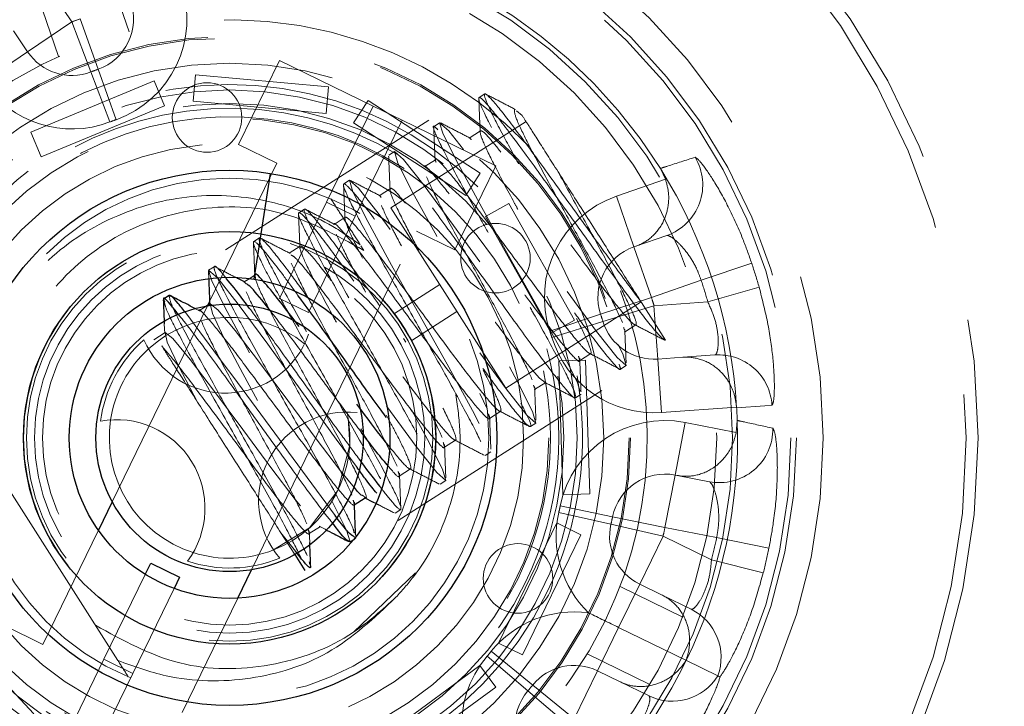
# Model space of a CAD drawing. Header units: millimetres. Extents: x 621 to 813, y 304 to 665.
# Tile 26 of 32: x 635.33 to 639.01, y 648.81 to 651.38. Entities that reach past the tile are written whole.
import ezdxf

# ---------------------------------------------------------------- set-up
doc = ezdxf.new("R2010")
doc.units = ezdxf.units.MM
doc.linetypes.add('HIDDEN', pattern=[1.905, 1.27, -0.635])
doc.styles.add('SLDTEXTSTYLE0', font='TXT', dxfattribs={"width": 0.75})
doc.dimstyles.new('SLDDIMSTYLE0', dxfattribs={"dimtxt": 3.5, "dimasz": 3.556, "dimexe": 0, "dimexo": 0.0625, "dimgap": 0.875, "dimtad": 1, "dimdec": 0, "dimlfac": 5, "dimrnd": 1e-09, "dimzin": 12, "dimdsep": 46, "dimtxsty": 'SLDTEXTSTYLE0', "dimblk1": 'CLOSED', "dimblk2": 'CLOSED', "dimsah": 1, "dimcen": 0.09, "dimadec": 0, "dimazin": 3, "dimtfac": 1, "dimtdec": 0, "dimtofl": 0, "dimtmove": 0, "dimatfit": 3, "dimldrblk": 'CLOSED', "dimfxl": 0, "dimfrac": 2, "dimtolj": 1, "dimtzin": 12, "dimarcsym": 0})

# ---------------------------------------------------------------- blocks, each defined once
blk = doc.blocks.new('_Closed')
at = {"color": 0, "linetype": 'ByBlock', "lineweight": -2}
for p, q in [((-1, 0.166667), (0, 0)), ((-1, 0.166667), (-1, -0.166667)), ((0, 0), (-1, -0.166667)), ((0, 0), (-1, 0))]:
    blk.add_line(p, q, dxfattribs=at)
blk = doc.blocks.new('_D_1')
at = {"color": 7, "linetype": 'Continuous', "lineweight": 0}
for p, q in [((637.117, 664.8182), (669.1588, 664.8182)), ((668.1588, 664.8182), (668.1588, 634.8182)), ((637.117, 634.8182), (669.1588, 634.8182))]:
    blk.add_line(p, q, dxfattribs=at)
at = {"color": 7, "linetype": 'Continuous', "lineweight": 18, "xscale": 3.556, "yscale": 3.556}
for p, rotation in [((668.1588, 664.8182, -92.3711), 90.0000000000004), ((668.1588, 634.8182, -92.3711), 270.0000000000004)]:
    blk.add_blockref('_Closed', p, dxfattribs=dict(at, rotation=rotation))
at = {"color": 7, "linetype": 'Continuous', "lineweight": 18, "char_height": 3.5, "attachment_point": 1, "rotation": 90, "style": 'SLDTEXTSTYLE0'}
for s, insert in [('150', (663.5936, 646.5356)), ('%%c', (663.6471, 641.2571))]:
    blk.add_mtext(s, dxfattribs=dict(at, insert=insert))

msp = doc.modelspace()

# ---------------------------------------------------------------- linework, layer by layer
at = {"color": 7, "linetype": 'HIDDEN', "lineweight": 18}
for p, q in [((635.6568, 651.5817), (635.7419, 651.3351)), ((635.4144, 651.5399), (635.5272, 651.3726)), ((635.3922, 651.4904), (635.4772, 651.2438)), ((635.5272, 651.3726), (635.3613, 651.2608)), ((635.5981, 651.1857), (635.5272, 651.3726)), ((635.6249, 651.1955), (635.5576, 651.3838)), ((635.3087, 651.3389), (635.3613, 651.2608)), ((635.1955, 651.149), (635.3613, 651.2608)), ((636.3036, 651.229), (636.1504, 650.9143)), ((636.6542, 651.0582), (636.3036, 651.229)), ((635.6691, 650.9987), (635.5981, 651.1857)), ((635.6922, 651.0072), (635.6249, 651.1955)), ((635.9895, 651.1754), (635.9804, 651.0758)), ((635.9895, 651.1754), (636.4875, 651.13)), ((635.3734, 650.9607), (635.8354, 651.1519)), ((635.8354, 651.1519), (635.8736, 651.0595)), ((636.4875, 651.13), (636.4784, 651.0304)), ((637.0712, 651.1034), (637.0502, 651.0899)), ((635.9804, 651.0758), (636.4784, 651.0304)), ((636.6348, 651.0792), (636.5805, 650.9952)), ((636.6348, 651.0792), (637.0547, 650.8076)), ((635.4117, 650.8683), (635.8736, 651.0595)), ((636.4791, 650.6986), (636.6542, 651.0582)), ((636.6542, 651.0582), (636.7621, 651.0056)), ((637.2116, 651.0228), (637.1898, 651.0398)), ((636.8628, 651.006), (636.1019, 650.5204)), ((636.5805, 650.9952), (637.0003, 650.7237)), ((636.7621, 651.0056), (636.587, 650.646)), ((636.7201, 650.6776), (637.2259, 651.0004)), ((637.1127, 650.8348), (636.7621, 651.0056)), ((636.9026, 650.9958), (636.8816, 650.9823)), ((635.3734, 650.9607), (635.4117, 650.8683)), ((637.0557, 650.965), (637.0135, 650.9381)), ((636.1504, 650.9143), (636.2942, 650.8442)), ((636.7341, 650.8882), (636.713, 650.8747)), ((636.2942, 650.8442), (636.0423, 650.3271)), ((636.8871, 650.8574), (636.845, 650.8305)), ((636.2349, 650.5802), (636.2699, 650.8065)), ((636.9595, 650.5202), (637.1127, 650.8348)), ((637.0547, 650.8076), (637.0003, 650.7237)), ((637.7477, 650.7845), (637.7283, 650.825)), ((636.5655, 650.7806), (636.5444, 650.7671)), ((637.5638, 650.7209), (637.7477, 650.7845)), ((636.7185, 650.7498), (636.6764, 650.7229)), ((636.3039, 650.339), (636.4791, 650.6986)), ((636.587, 650.646), (636.4791, 650.6986)), ((637.5638, 650.7209), (637.6292, 650.5319)), ((636.3969, 650.673), (636.3758, 650.6595)), ((636.7201, 650.6776), (637.1505, 650.0033)), ((637.1615, 650.6941), (637.0744, 650.645)), ((637.1615, 650.6941), (637.4071, 650.2585)), ((636.587, 650.646), (636.4118, 650.2864)), ((636.5499, 650.6423), (636.5078, 650.6154)), ((637.0744, 650.645), (637.3199, 650.2094)), ((636.1994, 649.325), (636.8156, 650.5902)), ((636.8156, 650.5902), (636.9595, 650.5202)), ((636.2283, 650.5654), (636.2072, 650.552)), ((636.2349, 650.5802), (636.2087, 650.4112)), ((636.2349, 650.5802), (636.2332, 650.5693)), ((637.7527, 650.5746), (637.6365, 650.5345)), ((636.3813, 650.5347), (636.3392, 650.5078)), ((636.6081, 650.5358), (636.6191, 650.5186)), ((637.6365, 650.5345), (637.6292, 650.5319)), ((637.6946, 650.3429), (637.6292, 650.5319)), ((636.0375, 650.441), (636.0388, 650.4117)), ((636.0597, 650.4578), (636.0386, 650.4444)), ((637.8808, 650.4073), (638.0701, 650.4706)), ((636.1721, 650.4011), (636.1706, 650.4002)), ((636.2127, 650.4271), (636.1884, 650.4115)), ((637.8808, 650.4073), (637.6946, 650.3429)), ((636.903, 650.391), (636.7344, 650.2834)), ((637.9058, 650.3264), (638.0978, 650.3809)), ((636.4118, 650.2864), (636.3039, 650.339)), ((637.5048, 650.2798), (637.6946, 650.3429)), ((636.0361, 650.3143), (635.6779, 649.579)), ((636.0063, 650.2921), (635.9896, 650.3007)), ((636.0216, 650.3051), (636.002, 650.2926)), ((636.0427, 650.3185), (636.0428, 650.3156)), ((637.1505, 650.0033), (637.6563, 650.326)), ((637.5136, 650.2527), (637.7045, 650.3121)), ((637.6579, 650.3235), (637.7477, 650.1827)), ((637.7045, 650.3121), (637.9058, 650.3264)), ((637.7187, 650.1126), (637.7045, 650.3121)), ((636.7344, 650.2834), (636.799, 650.1823)), ((636.799, 650.1823), (636.9676, 650.2899)), ((637.3151, 650.2167), (637.5048, 650.2798)), ((637.4071, 650.2585), (637.3199, 650.2094)), ((635.8727, 650.2436), (635.8742, 650.208)), ((637.3226, 650.1932), (637.5136, 650.2527)), ((637.5946, 650.2135), (637.6368, 650.2403)), ((635.8755, 650.2119), (635.8334, 650.185)), ((637.4489, 650.1084), (637.3489, 650.1054)), ((637.4261, 650.1059), (637.4682, 650.1328)), ((637.4489, 650.1084), (637.4639, 649.6086)), ((637.7187, 650.1126), (637.8127, 650.1192)), ((637.7329, 649.9131), (637.7187, 650.1126)), ((637.8127, 650.1192), (637.9324, 650.1278)), ((637.3489, 650.1054), (637.364, 649.6056)), ((637.5791, 650.0751), (637.6002, 650.0886)), ((637.2575, 649.9983), (637.2996, 650.0252)), ((636.748, 649.5092), (637.509, 649.9948)), ((637.0533, 649.9843), (637.0805, 649.927)), ((637.4106, 649.9675), (637.4316, 649.981)), ((638.0135, 649.933), (637.7329, 649.9131)), ((638.0137, 649.9307), (638.0135, 649.933)), ((637.0889, 649.8907), (637.131, 649.9176)), ((635.1475, 649.8503), (635.6993, 648.9856)), ((637.242, 649.86), (637.263, 649.8734)), ((637.7834, 649.6791), (637.8214, 649.8755)), ((637.8214, 649.8755), (638.0124, 649.8385)), ((638.0124, 649.8385), (638.0159, 649.8832)), ((636.9203, 649.7831), (636.9624, 649.81)), ((637.0734, 649.7524), (637.0944, 649.7658)), ((636.7517, 649.6755), (636.7938, 649.7024)), ((637.7834, 649.6791), (637.7454, 649.4828)), ((637.791, 649.6776), (637.7834, 649.6791)), ((637.9116, 649.6543), (637.791, 649.6776)), ((636.9048, 649.6448), (636.9258, 649.6582)), ((636.6238, 649.5939), (636.6252, 649.5948)), ((637.4639, 649.6086), (637.364, 649.6056)), ((636.584, 649.5685), (636.5837, 649.578)), ((637.5495, 649.5231), (637.3536, 649.5635)), ((636.7362, 649.5372), (636.7573, 649.5506)), ((637.5435, 649.4952), (637.3484, 649.5394)), ((637.7454, 649.4828), (637.5495, 649.5231)), ((636.4145, 649.4603), (636.4566, 649.4872)), ((636.4518, 649.488), (636.4741, 649.4765)), ((637.3413, 649.5), (637.1223, 649.0505)), ((637.4312, 649.4562), (637.3413, 649.5)), ((637.7385, 649.4511), (637.5435, 649.4952)), ((637.9388, 649.4453), (637.7454, 649.4828)), ((635.6263, 649.473), (635.4184, 649.0462)), ((636.3631, 649.3945), (636.3092, 649.4627)), ((636.3092, 649.4627), (636.3609, 649.3817)), ((636.4168, 649.4264), (636.4151, 649.4704)), ((636.5887, 649.443), (636.5806, 649.4501)), ((636.5816, 649.4385), (636.5887, 649.443)), ((637.4312, 649.4562), (637.2122, 649.0067)), ((637.7385, 649.4511), (637.651, 649.2713)), ((637.7385, 649.4511), (637.9199, 649.3627)), ((638.1343, 649.4053), (637.9388, 649.4453)), ((638.1134, 649.3138), (637.9199, 649.3627)), ((635.6471, 648.9904), (635.8016, 649.3078)), ((636.5806, 649.0918), (636.8125, 649.3141)), ((637.651, 649.2713), (637.5721, 649.1094)), ((637.812, 649.1483), (637.5775, 649.2626)), ((637.651, 649.2713), (637.7357, 649.23)), ((635.9095, 649.2552), (635.7549, 648.9379)), ((637.7357, 649.23), (637.8435, 649.1775)), ((635.9398, 648.7922), (636.1477, 649.219)), ((635.3853, 648.7864), (635.0427, 649.1505)), ((635.4184, 649.0462), (635.2745, 649.1163)), ((637.5721, 649.1094), (637.4933, 648.9476)), ((637.5721, 649.1094), (637.8242, 648.9867)), ((637.2122, 649.0067), (637.1223, 649.0505)), ((637.0799, 649.0016), (637.2325, 648.8722)), ((637.0957, 649.0205), (637.2507, 648.8942)), ((637.6894, 648.8966), (637.4548, 649.0109)), ((635.4719, 648.6308), (635.6471, 648.9904)), ((635.6471, 648.9904), (635.7549, 648.9379)), ((637.0531, 648.9675), (636.6504, 648.6712)), ((637.1124, 648.8869), (637.0531, 648.9675)), ((637.8242, 648.9867), (637.9432, 648.9287)), ((635.7549, 648.9379), (635.5798, 648.5783)), ((637.4933, 648.9476), (637.4057, 648.7678)), ((637.578, 648.9064), (637.4933, 648.9476)), ((637.2507, 648.8942), (637.4057, 648.7678)), ((637.6859, 648.8538), (637.578, 648.9064)), ((637.1124, 648.8869), (636.7096, 648.5907)), ((637.2325, 648.8722), (637.385, 648.7429))]:
    msp.add_line(p, q, dxfattribs=at)
at = {"color": 7, "linetype": 'Continuous', "lineweight": 25}
for p, q in [((636.2349, 650.5802), (636.2699, 650.8065)), ((636.1749, 650.3997), (636.1507, 650.4121)), ((636.1884, 650.4115), (636.1721, 650.4011)), ((635.8911, 650.3502), (635.87, 650.3368)), ((636.0423, 650.3271), (636.0361, 650.3143)), ((636.0441, 650.3195), (636.0216, 650.3051)), ((636.5831, 649.5679), (636.6238, 649.5939)), ((636.6204, 649.5956), (636.6542, 649.5782)), ((635.6779, 649.579), (635.6263, 649.473)), ((636.5676, 649.4296), (636.5816, 649.4385)), ((636.3609, 649.3817), (636.399, 649.322)), ((635.8016, 649.3078), (635.8222, 649.35)), ((635.8222, 649.35), (635.9301, 649.2975)), ((635.9301, 649.2975), (635.9095, 649.2552)), ((636.1477, 649.219), (636.1994, 649.325))]:
    msp.add_line(p, q, dxfattribs=at)
at = {"color": 8, "linetype": 'Continuous', "lineweight": 25}
msp.add_line((636.2087, 650.4112), (636.2349, 650.5802), dxfattribs=at)
at = {"color": 7, "linetype": 'HIDDEN', "lineweight": 18, "flags": 128}
for points in [[(636.9918, 650.896), (636.9365, 650.9659), (636.9026, 650.9958), (636.9154, 650.9525), (636.9714, 650.8416), (637.0603, 650.679), (637.1671, 650.4884), (637.2739, 650.2978), (637.3629, 650.1352), (637.4188, 650.0243), (637.4316, 649.981), (637.3977, 650.0108), (637.3207, 650.1083), (637.3207, 650.1083), (637.2107, 650.2574), (637.0828, 650.4346), (636.955, 650.6117), (636.8449, 650.7609), (636.7679, 650.8583), (636.7341, 650.8882), (636.7469, 650.8449), (636.8028, 650.734), (636.8917, 650.5714), (636.8925, 650.57)], [(636.7176, 650.5974), (636.6763, 650.6533), (636.5993, 650.7507), (636.5655, 650.7806), (636.5783, 650.7373), (636.6342, 650.6264), (636.7231, 650.4638), (636.8299, 650.2732), (636.9368, 650.0826), (637.0257, 649.92), (637.0816, 649.8091), (637.0944, 649.7658), (637.0606, 649.7957), (636.9836, 649.8931), (636.9836, 649.8931), (636.8735, 650.0423), (636.7673, 650.1894)], [(636.6191, 650.5186), (636.6191, 650.5186)], [(636.6191, 650.5186), (636.6191, 650.5186)], [(636.6191, 650.5186), (636.6191, 650.5186)], [(636.6191, 650.5186), (636.6191, 650.5186)], [(636.6191, 650.5186), (636.6191, 650.5186)], [(636.6191, 650.5186), (636.6191, 650.5186)], [(636.6191, 650.5186), (636.6191, 650.5186)], [(636.6191, 650.5186), (636.6191, 650.5186)], [(636.6191, 650.5186), (636.6191, 650.5186)], [(636.5941, 649.7067), (636.5153, 649.8136), (636.3874, 649.9908), (636.2595, 650.1679), (636.1495, 650.3171), (636.0725, 650.4145), (636.0386, 650.4444), (636.0514, 650.4011), (636.1073, 650.2902), (636.1963, 650.1276), (636.3031, 649.937), (636.4099, 649.7464), (636.4988, 649.5838), (636.5548, 649.4729), (636.5676, 649.4296), (636.5676, 649.4296)], [(637.5688, 650.1687), (637.5874, 650.1319), (637.6002, 650.0886), (637.5663, 650.1184), (637.4893, 650.2159), (637.4893, 650.2159), (637.3793, 650.365)], [(636.5781, 649.639), (636.5314, 649.6954), (636.4403, 649.8149), (636.3347, 649.9571), (636.2291, 650.0994), (636.138, 650.2189), (636.0736, 650.2966), (636.0442, 650.3195), (636.0525, 650.2831), (636.0958, 650.192), (636.1659, 650.059), (636.2504, 649.9033), (636.3349, 649.7477), (636.405, 649.6147), (636.4483, 649.5236), (636.4567, 649.4872), (636.4272, 649.5101), (636.3628, 649.5878), (636.2717, 649.7073), (636.1661, 649.8496), (636.0605, 649.9918), (635.9694, 650.1113), (635.905, 650.189), (635.8756, 650.2119), (635.8839, 650.1755), (635.9272, 650.0844), (635.9973, 649.9514), (635.9973, 649.9514)], [(637.1639, 650.0832), (637.1943, 650.0276), (637.2502, 649.9167), (637.263, 649.8734), (637.2292, 649.9033), (637.1521, 650.0007), (637.1521, 650.0007), (637.0525, 650.1357)], [(636.9637, 649.9786), (636.9637, 649.9786)], [(636.9637, 649.9786), (636.9637, 649.9786)], [(636.9637, 649.9786), (636.9637, 649.9786)], [(636.9637, 649.9786), (636.9637, 649.9786)], [(636.9637, 649.9786), (636.9637, 649.9786)], [(636.9637, 649.9786), (636.9637, 649.9786)], [(636.9637, 649.9786), (636.9637, 649.9786)], [(636.9637, 649.9786), (636.9637, 649.9786)], [(636.9637, 649.9786), (636.9637, 649.9786)], [(636.797, 649.9224), (636.8571, 649.8124), (636.913, 649.7015), (636.9258, 649.6582), (636.892, 649.6881), (636.815, 649.7855), (636.815, 649.7855), (636.7049, 649.9347), (636.7033, 649.9369)], [(638.1458, 649.9402), (638.1193, 649.9383), (638.0137, 649.9307)], [(636.5607, 649.8933), (636.5662, 649.791), (636.5216, 649.6212)], [(636.5216, 649.6212), (636.4154, 649.4813), (636.2813, 649.3993)], [(635.615, 649.1178), (635.615, 649.1178)], [(635.615, 649.1178), (635.615, 649.1178)], [(635.615, 649.1178), (635.615, 649.1178)], [(635.615, 649.1178), (635.615, 649.1178)], [(635.615, 649.1178), (635.615, 649.1178)], [(635.615, 649.1178), (635.615, 649.1178)], [(635.615, 649.1178), (635.615, 649.1178)], [(635.615, 649.1178), (635.615, 649.1178)], [(635.615, 649.1178), (635.615, 649.1178)], [(635.615, 649.1178), (635.615, 649.1178)]]:
    msp.add_lwpolyline(points, dxfattribs=at)
at = {"color": 7, "linetype": 'Continuous', "lineweight": 25}
for radius in [15, 5.5, 5.2, 1, 0.771, 0.6, 0.5]:
    msp.add_circle((636.117, 649.8182), radius, dxfattribs=at)
at = {"color": 7, "linetype": 'HIDDEN', "lineweight": 18}
for centre, radius in [((636.117, 649.8182), 14.6), ((636.117, 649.8182), 6.5), ((636.117, 649.8182), 5.5145), ((636.117, 649.8182), 2.8), ((636.117, 649.8182), 2.7552), ((636.117, 649.8182), 2.22), ((636.117, 649.8182), 2.12), ((636.117, 649.8182), 2.1), ((636.117, 649.8182), 1.8817), ((636.117, 649.8182), 1.8226), ((636.117, 649.8182), 1.5), ((636.117, 649.8182), 1.4946), ((636.117, 649.8182), 1.4), ((636.0327, 651.0153), 0.13), ((636.117, 649.8182), 1.3), ((636.117, 649.8182), 1.25), ((636.117, 649.8182), 1.1946), ((636.117, 649.8182), 1.1), ((636.117, 649.8182), 0.97), ((636.117, 649.8182), 0.771), ((636.117, 649.8182), 0.771), ((636.117, 649.8182), 0.771), ((637.1115, 650.4898), 0.13), ((636.117, 649.8182), 0.76), ((636.117, 649.8182), 0.73), ((636.117, 649.8182), 0.7), ((637.1958, 649.2927), 0.13)]:
    msp.add_circle(centre, radius, dxfattribs=at)
for centre, radius, start, end in [((636.117, 649.8182), 1.9, 31.9989, 96.0606), ((635.5576, 651.3838), 0.4, 289.6628, 18.9736), ((635.5576, 651.3838), 0.2, 289.6628, 18.9736), ((636.117, 649.8182), 1.5626, 44.1517, 334.0298), ((636.117, 649.8182), 1.6626, 109.6628, 110.7799), ((635.5272, 651.3726), 0.2, 213.9923, 290.7799), ((636.117, 649.8182), 1.4626, 109.6628, 110.7799), ((636.117, 649.8182), 1.3202, 45.2807, 334.0298), ((635.5272, 651.3726), 0.4, 213.9923, 290.7799), ((636.117, 649.8182), 1.2317, 58.8774, 334.0298), ((636.117, 649.8182), 1.2, 57.0451, 334.0298), ((636.117, 649.8182), 1.2626, 109.6628, 110.7799), ((637.687, 650.7634), 0.1999, 289.1708, 31.0694), ((636.117, 649.8182), 1.9, 3.3933, 31.9989), ((637.6946, 650.3429), 0.4, 109.0859, 198.3967), ((637.6946, 650.3429), 0.2, 109.0859, 198.3967), ((636.117, 649.8182), 1.5626, 334.0298, 27.5358), ((636.117, 649.8182), 2.0591, 15.8586, 18.4697), ((636.117, 649.8182), 1.8596, 15.8586, 18.4697), ((636.117, 649.8182), 1.6626, 17.2796, 18.3967), ((636.117, 649.8182), 0.45, 51.4192, 132.3458), ((563.4817, 596.2503), 90.3982, 36.11176, 36.708091), ((636.117, 649.8182), 1.4626, 17.2796, 18.3967), ((636.117, 649.8182), 1.2626, 17.2796, 18.3967), ((637.7045, 650.3121), 0.2, 197.2796, 274.0672), ((636.117, 649.8182), 0.4868, 131.134, 172.631), ((636.1006, 650.3162), 0.3311, 203.3796, 340.3854), ((637.7045, 650.3121), 0.4, 197.2796, 274.0672), ((636.117, 649.8182), 0.45, 132.3458, 171.4192), ((636.117, 649.8182), 1.2317, 334.0298, 15.6484), ((637.9464, 649.9285), 0.1998, 3.3808, 94.0027), ((636.117, 649.8182), 1.2, 334.0298, 12.0223), ((636.117, 649.8182), 1.3202, 334.0298, 10.0923), ((636.117, 649.8182), 1.9, 1.9615, 3.3933), ((635.6939, 649.555), 0.3311, 323.3796, 100.3854), ((636.117, 649.8182), 0.45, 171.4192, 252.3458), ((636.5565, 649.5834), 0.3311, 83.3796, 220.3854), ((636.117, 649.8182), 0.45, 291.4192, 12.3458), ((637.7454, 649.4828), 0.4, 79.0485, 168.3592), ((636.117, 649.8182), 1.9, 334.0298, 1.9615), ((637.9493, 649.8506), 0.1999, 259.1334, 1.032), ((637.7454, 649.4828), 0.2, 79.0485, 168.3592), ((636.117, 649.8182), 1.2626, 347.2421, 348.3592), ((637.7385, 649.4511), 0.4, 167.2421, 225.8349), ((636.117, 649.8182), 1.4626, 347.2421, 348.3592), ((637.7385, 649.4511), 0.2, 167.2421, 244.0298), ((636.117, 649.8182), 1.6626, 347.2421, 348.3592), ((636.117, 649.8182), 1.8596, 345.8212, 348.4322), ((636.117, 649.8182), 0.45, 252.3458, 291.4192), ((636.117, 649.8182), 2.0591, 345.8212, 348.4322), ((636.117, 649.8182), 0.4868, 251.134, 292.631), ((637.4057, 648.7678), 0.4, 82.2246, 140.8174), ((637.7559, 648.998), 0.1997, 339.6976, 63.9746), ((637.385, 648.7429), 0.4, 139.7003, 229.011), ((636.117, 649.8182), 1.2626, 319.7003, 320.8174), ((636.117, 649.8182), 1.9, 306.098, 334.0298), ((637.4057, 648.7678), 0.2, 64.0298, 140.8174), ((637.7732, 649.0335), 0.1997, 244.0849, 328.3619), ((636.117, 649.8182), 1.4626, 319.7003, 320.8174), ((637.385, 648.7429), 0.2, 139.7003, 229.011)]:
    msp.add_arc(centre, radius, start, end, dxfattribs=at)
at = {"color": 7, "linetype": 'Continuous', "lineweight": 25}
msp.add_arc((638.154, 650.8367), 1.9016, 215.2778, 219.097, dxfattribs=at)
at = {"color": 7, "linetype": 'HIDDEN', "lineweight": 18}
for points, knots in [([(637.6579, 650.3235), (637.6228, 650.3708), (637.5525, 650.4655), (637.4196, 650.6504), (637.2892, 650.8315), (637.1764, 650.985), (637.0978, 651.085), (637.0631, 651.1161), (637.0771, 651.0709), (637.1289, 650.9681), (637.1856, 650.8653), (637.2108, 650.8198)], [0, 0, 0, 0, 0.11369, 0.22738, 0.34107, 0.45476, 0.56845, 0.68214, 0.79583, 0.909521, 1, 1, 1, 1]), ([(637.1864, 651.0452), (637.1678, 651.0549), (637.1305, 651.0741), (637.0932, 651.0934), (637.0746, 651.103)], [0, 0, 0, 0, 0.4997758, 1, 1, 1, 1]), ([(637.7477, 650.1827), (637.7396, 650.1877), (637.7234, 650.1977), (637.6419, 650.3021), (637.53, 650.4541), (637.3989, 650.6364), (637.268, 650.8182), (637.1554, 650.9715), (637.0767, 651.0715), (637.042, 651.1028), (637.0564, 651.0569), (637.1016, 650.9665), (637.149, 650.8804), (637.1653, 650.8509)], [0, 0, 0, 0, 0.095043, 0.190086, 0.285128, 0.380171, 0.475214, 0.570257, 0.665299, 0.760342, 0.855385, 0.950428, 1, 1, 1, 1]), ([(637.0491, 651.0865), (637.05, 651.0656), (637.0517, 651.0238), (637.0535, 650.9821), (637.0544, 650.9612)], [0, 0, 0, 0, 0.5001013, 1, 1, 1, 1]), ([(637.0178, 650.9377), (636.9992, 650.9473), (636.9619, 650.9665), (636.9246, 650.9858), (636.906, 650.9954)], [0, 0, 0, 0, 0.4997758, 1, 1, 1, 1]), ([(637.6579, 650.3235), (637.6304, 650.3666), (637.5754, 650.4527), (637.4755, 650.6093), (637.3777, 650.7625), (637.2943, 650.8933), (637.237, 650.9831), (637.2191, 651.0111), (637.2116, 651.0228)], [0, 0, 0, 0, 0.180993, 0.361929, 0.542771, 0.71431, 0.880636, 1, 1, 1, 1]), ([(636.8964, 650.9693), (636.8905, 650.9751), (636.8713, 650.994), (636.8886, 650.9481), (636.9446, 650.8371), (637.0175, 650.7041), (637.0689, 650.6125), (637.0842, 650.5854)], [0, 0, 0, 0, 0.113259, 0.372503, 0.631748, 0.890992, 1, 1, 1, 1]), ([(636.8805, 650.9789), (636.8814, 650.958), (636.8831, 650.9162), (636.8849, 650.8745), (636.8858, 650.8536)], [0, 0, 0, 0, 0.500101, 1, 1, 1, 1]), ([(637.1319, 650.8857), (637.1149, 650.9069), (637.0743, 650.9571), (637.0499, 650.9741), (637.0578, 650.9385), (637.1034, 650.8439), (637.1549, 650.7461), (637.1894, 650.6825), (637.1955, 650.6713)], [0, 0, 0, 0, 0.147076, 0.349484, 0.551893, 0.754302, 0.956711, 1, 1, 1, 1]), ([(637.0212, 650.9322), (637.017, 650.9367), (637.0128, 650.9413), (637.0136, 650.9381), (637.0136, 650.9381)], [0, 0, 0, 0, 0.996005, 1, 1, 1, 1]), ([(637.2413, 650.3051), (637.2452, 650.2981), (637.2849, 650.2273), (637.3467, 650.1141), (637.4053, 649.999), (637.4185, 649.9551), (637.3841, 649.9858), (637.3053, 650.086), (637.1927, 650.2392), (637.0618, 650.4211), (636.9308, 650.6031), (636.8182, 650.7563), (636.7396, 650.8563), (636.7047, 650.8877), (636.7195, 650.8412), (636.7607, 650.7585), (636.8025, 650.6824), (636.8136, 650.6623)], [0, 0, 0, 0, 0.00807, 0.082325, 0.15658, 0.230836, 0.305091, 0.379346, 0.453601, 0.527856, 0.602111, 0.676366, 0.750621, 0.824876, 0.899131, 0.973387, 1, 1, 1, 1]), ([(636.7119, 650.8713), (636.7128, 650.8504), (636.7146, 650.8086), (636.7163, 650.7669), (636.7172, 650.746)], [0, 0, 0, 0, 0.500101, 1, 1, 1, 1]), ([(636.9388, 650.73), (636.9158, 650.7583), (636.8698, 650.8148), (636.8422, 650.8427), (636.845, 650.8305), (636.845, 650.8305)], [0, 0, 0, 0, 0.499741, 0.999483, 1, 1, 1, 1]), ([(637.4147, 650.2638), (637.4153, 650.2626), (637.4394, 650.2169), (637.4641, 650.1624), (637.4751, 650.1219), (637.4446, 650.1465), (637.379, 650.2261), (637.2857, 650.349), (637.1776, 650.4952), (637.0697, 650.641), (636.9759, 650.7648), (636.9125, 650.841), (636.8833, 650.8692), (636.8882, 650.8518), (636.8892, 650.8483)], [0, 0, 0, 0, 0.002627, 0.099918, 0.197209, 0.2945, 0.391791, 0.489082, 0.586372, 0.683663, 0.780954, 0.878245, 0.975536, 1, 1, 1, 1]), ([(637.7283, 650.825), (637.737, 650.8278), (637.7805, 650.8416), (637.8237, 650.8555), (637.8582, 650.8666)], [0, 0, 0, 0, 0.200867, 1, 1, 1, 1]), ([(638.0701, 650.4706), (638.0593, 650.501), (638.0319, 650.5784), (637.9791, 650.6917), (637.9219, 650.7908), (637.8751, 650.8562), (637.8638, 650.8631), (637.8582, 650.8666)], [0, 0, 0, 0, 0.1456411, 0.3703618, 0.5889186, 0.7967807, 1, 1, 1, 1]), ([(637.346, 650.8122), (637.374, 650.7606), (637.4299, 650.6575), (637.5177, 650.4967), (637.5897, 650.3607), (637.6344, 650.2673), (637.6433, 650.2303), (637.6134, 650.2538), (637.5474, 650.3341), (637.4688, 650.4374), (637.4132, 650.5125), (637.3933, 650.5393)], [0, 0, 0, 0, 0.1169, 0.233799, 0.350699, 0.467598, 0.584498, 0.701397, 0.818297, 0.935197, 1, 1, 1, 1]), ([(636.6807, 650.7225), (636.662, 650.7321), (636.6247, 650.7513), (636.5874, 650.7706), (636.5688, 650.7802)], [0, 0, 0, 0, 0.499776, 1, 1, 1, 1]), ([(637.6365, 650.5345), (637.6368, 650.5346), (637.656, 650.5412), (637.6944, 650.5626), (637.7368, 650.613), (637.7579, 650.674), (637.7616, 650.7317), (637.7523, 650.7669), (637.7477, 650.7845)], [0, 0, 0, 0, 0.003397, 0.240021, 0.509227, 0.709204, 0.854293, 1, 1, 1, 1]), ([(636.6589, 650.6349), (636.6577, 650.6366), (636.6197, 650.6882), (636.573, 650.7456), (636.5358, 650.7805), (636.55, 650.7352), (636.6074, 650.6219), (636.699, 650.4551), (636.8089, 650.2598), (636.9187, 650.0644), (637.0103, 649.8977), (637.0679, 649.7841), (637.0813, 649.7399), (637.047, 649.7704), (636.9676, 649.8716), (636.8836, 649.9855), (636.8281, 650.0625), (636.8157, 650.0797)], [0, 0, 0, 0, 0.00248, 0.077554, 0.152627, 0.2277, 0.302773, 0.377846, 0.452919, 0.527992, 0.603065, 0.678139, 0.753212, 0.828285, 0.903358, 0.978431, 1, 1, 1, 1]), ([(636.5433, 650.7637), (636.5442, 650.7428), (636.546, 650.701), (636.5477, 650.6593), (636.5486, 650.6384)], [0, 0, 0, 0, 0.5001013, 1, 1, 1, 1]), ([(636.7745, 650.695), (636.7651, 650.7066), (636.7327, 650.7463), (636.7132, 650.7582), (636.721, 650.7228), (636.7611, 650.6385), (636.8052, 650.5557), (636.8244, 650.5196)], [0, 0, 0, 0, 0.098418, 0.337355, 0.576292, 0.815228, 1, 1, 1, 1]), ([(636.6058, 650.5394), (636.5721, 650.5634), (636.4652, 650.6392), (636.2458, 650.7194), (635.9514, 650.7344), (635.6568, 650.6475), (635.3871, 650.4629), (635.2749, 650.2755), (635.2156, 650.1766)], [0, 0, 0, 0, 0.075418, 0.239158, 0.418568, 0.605105, 0.791514, 1, 1, 1, 1]), ([(636.4963, 650.711), (636.5077, 650.6931), (636.5315, 650.6558), (636.568, 650.5986), (636.5932, 650.5592), (636.6058, 650.5394)], [0, 0, 0, 0, 0.316463, 0.658022, 1, 1, 1, 1]), ([(636.684, 650.717), (636.6798, 650.7216), (636.6757, 650.7261), (636.6764, 650.7229), (636.6764, 650.7229)], [0, 0, 0, 0, 0.996005, 1, 1, 1, 1]), ([(636.6191, 650.5186), (636.5166, 650.5751), (636.3147, 650.6866), (635.962, 650.6875), (635.6412, 650.5638), (635.3939, 650.325), (635.2462, 650.0047), (635.2622, 649.7746), (635.2703, 649.6579)], [0, 0, 0, 0, 0.16994, 0.33497, 0.5, 0.66503, 0.83006, 1, 1, 1, 1]), ([(636.5813, 650.404), (636.548, 650.4494), (636.4761, 650.5478), (636.4027, 650.6407), (636.3677, 650.6722), (636.3812, 650.6278), (636.4389, 650.5142), (636.5304, 650.3475), (636.6403, 650.1522), (636.7501, 649.9568), (636.8417, 649.7901), (636.8993, 649.6766), (636.9129, 649.6321), (636.8779, 649.6637), (636.8057, 649.7549), (636.7355, 649.8508), (636.7039, 649.894)], [0, 0, 0, 0, 0.062876, 0.135989, 0.209101, 0.282214, 0.355327, 0.428439, 0.501552, 0.574665, 0.647777, 0.72089, 0.794003, 0.867115, 0.940228, 1, 1, 1, 1]), ([(636.6781, 650.313), (636.6577, 650.3413), (636.5939, 650.4298), (636.5024, 650.554), (636.4233, 650.6549), (636.389, 650.6854), (636.4021, 650.6416), (636.4608, 650.5264), (636.5215, 650.4152), (636.56, 650.3465), (636.5627, 650.3416)], [0, 0, 0, 0, 0.072026, 0.224738, 0.37745, 0.530161, 0.682873, 0.835584, 0.988296, 1, 1, 1, 1]), ([(636.5121, 650.6149), (636.4934, 650.6245), (636.4561, 650.6437), (636.4188, 650.663), (636.4002, 650.6727)], [0, 0, 0, 0, 0.499776, 1, 1, 1, 1]), ([(636.6848, 650.6866), (636.6961, 650.6611), (636.7126, 650.624), (636.7485, 650.5565), (636.7596, 650.5356)], [0, 0, 0, 0, 0.689478, 1, 1, 1, 1]), ([(636.3747, 650.6561), (636.3756, 650.6352), (636.3774, 650.5935), (636.3791, 650.5517), (636.38, 650.5308)], [0, 0, 0, 0, 0.5001013, 1, 1, 1, 1]), ([(637.0849, 649.9079), (637.0871, 649.9008), (637.0938, 649.8789), (637.0641, 649.9062), (637, 649.9835), (636.9063, 650.107), (636.7983, 650.2531), (636.6905, 650.3988), (636.5963, 650.5232), (636.5342, 650.5972), (636.505, 650.6275), (636.5078, 650.6153), (636.5078, 650.6153)], [0, 0, 0, 0, 0.055753, 0.173768, 0.291784, 0.4098, 0.527815, 0.645831, 0.763847, 0.881862, 0.999878, 1, 1, 1, 1]), ([(637.0657, 650.071), (637.0704, 650.0622), (637.099, 650.0081), (637.1274, 649.9465), (637.1378, 649.9069), (637.1075, 649.9313), (637.0418, 650.0109), (636.9486, 650.1338), (636.8405, 650.2799), (636.7324, 650.426), (636.6392, 650.5489), (636.5734, 650.6287), (636.5435, 650.6524), (636.5523, 650.6153), (636.597, 650.522), (636.6692, 650.3857), (636.7562, 650.2261), (636.8432, 650.0666), (636.9153, 649.9303), (636.9601, 649.837), (636.9689, 649.7999), (636.9391, 649.8233), (636.8726, 649.9043), (636.8088, 649.9879), (636.7693, 650.0411), (636.7652, 650.0466)], [0, 0, 0, 0, 0.009162, 0.056084, 0.103007, 0.14993, 0.196853, 0.243776, 0.290699, 0.337622, 0.384544, 0.431467, 0.47839, 0.525313, 0.572236, 0.619159, 0.666082, 0.713004, 0.759927, 0.80685, 0.853773, 0.900696, 0.947619, 0.994542, 1, 1, 1, 1]), ([(636.3727, 650.3506), (636.3538, 650.3764), (636.2967, 650.4543), (636.2346, 650.5323), (636.199, 650.5648), (636.2127, 650.5201), (636.2703, 650.4066), (636.3618, 650.2399), (636.4717, 650.0446), (636.5816, 649.8491), (636.673, 649.6827), (636.7311, 649.5683), (636.7428, 649.5269), (636.72, 649.5436), (636.68, 649.595), (636.6675, 649.611)], [0, 0, 0, 0, 0.041564, 0.125258, 0.208951, 0.292644, 0.376338, 0.460031, 0.543725, 0.627418, 0.711111, 0.794805, 0.878498, 0.962191, 1, 1, 1, 1]), ([(636.2061, 650.5486), (636.207, 650.5277), (636.2088, 650.4859), (636.2105, 650.4441), (636.2114, 650.4232)], [0, 0, 0, 0, 0.500101, 1, 1, 1, 1]), ([(636.4136, 650.3373), (636.3876, 650.3727), (636.3231, 650.4607), (636.2553, 650.5462), (636.2202, 650.5781), (636.2336, 650.5339), (636.292, 650.4191), (636.3562, 650.3016), (636.3984, 650.2263), (636.4048, 650.215)], [0, 0, 0, 0, 0.115546, 0.286415, 0.457284, 0.628153, 0.799023, 0.969892, 1, 1, 1, 1]), ([(636.3435, 650.5073), (636.3248, 650.5169), (636.2875, 650.5362), (636.2502, 650.5554), (636.2316, 650.5651)], [0, 0, 0, 0, 0.499776, 1, 1, 1, 1]), ([(636.5162, 650.579), (636.5283, 650.5522), (636.5519, 650.5002), (636.6015, 650.4074), (636.6256, 650.3623)], [0, 0, 0, 0, 0.514347, 1, 1, 1, 1]), ([(637.7527, 650.5746), (637.7572, 650.5738), (637.7664, 650.5722), (637.7974, 650.5469), (637.8327, 650.5062), (637.8629, 650.4565), (637.8758, 650.4211), (637.8808, 650.4073)], [0, 0, 0, 0, 0.212767, 0.42864, 0.648097, 0.863598, 1, 1, 1, 1]), ([(636.4972, 650.4052), (636.4897, 650.4151), (636.4511, 650.466), (636.4059, 650.5194), (636.3746, 650.5452), (636.3837, 650.5078), (636.429, 650.4136), (636.479, 650.3185), (636.5118, 650.2581), (636.5163, 650.2499)], [0, 0, 0, 0, 0.044771, 0.230033, 0.415294, 0.600556, 0.785818, 0.97108, 1, 1, 1, 1]), ([(636.9163, 649.8003), (636.9185, 649.7932), (636.9252, 649.7713), (636.8955, 649.7986), (636.8314, 649.8759), (636.7377, 649.9995), (636.6298, 650.1453), (636.5215, 650.2919), (636.4292, 650.4131), (636.3657, 650.4915), (636.3524, 650.4988), (636.3468, 650.5019)], [0, 0, 0, 0, 0.0575115, 0.1792503, 0.3009891, 0.4227279, 0.5444667, 0.6662055, 0.7879443, 0.9096832, 1, 1, 1, 1]), ([(636.1055, 650.4129), (636.1014, 650.4181), (636.0708, 650.4571), (636.0541, 650.4666), (636.0645, 650.4271), (636.1229, 650.3122), (636.2143, 650.1458), (636.3241, 649.9506), (636.4344, 649.7545), (636.5242, 649.5905), (636.5787, 649.4853), (636.5818, 649.4685), (636.5829, 649.4626)], [0, 0, 0, 0, 0.017746, 0.13264, 0.247534, 0.362428, 0.477323, 0.592217, 0.707111, 0.822005, 0.936899, 1, 1, 1, 1]), ([(636.1507, 650.4121), (636.1401, 650.4176), (636.1109, 650.4327), (636.0817, 650.4478), (636.063, 650.4575)], [0, 0, 0, 0, 0.362276, 1, 1, 1, 1]), ([(636.1782, 650.3943), (636.174, 650.3988), (636.1699, 650.4033), (636.1706, 650.4002), (636.1706, 650.4001)], [0, 0, 0, 0, 0.996005, 1, 1, 1, 1]), ([(636.2128, 650.427), (636.213, 650.4189), (636.2134, 650.4027), (636.2603, 650.3061), (636.3319, 650.1707), (636.4191, 650.0108), (636.5059, 649.8516), (636.5786, 649.7143), (636.6211, 649.6246), (636.6342, 649.5863), (636.62, 649.5986), (636.6168, 649.6014)], [0, 0, 0, 0, 0.120466, 0.241181, 0.361897, 0.482613, 0.603328, 0.724044, 0.84476, 0.965476, 1, 1, 1, 1]), ([(638.1458, 649.9402), (638.1479, 649.9434), (638.1528, 649.9505), (638.1562, 650.0109), (638.151, 650.1117), (638.1336, 650.2408), (638.1098, 650.3339), (638.0978, 650.3809)], [0, 0, 0, 0, 0.156581, 0.359907, 0.566416, 0.781283, 1, 1, 1, 1]), ([(637.4221, 650.123), (637.4243, 650.116), (637.431, 650.0941), (637.4015, 650.1212), (637.3367, 650.1995), (637.2702, 650.2867), (637.2282, 650.3434), (637.2217, 650.3522)], [0, 0, 0, 0, 0.129196, 0.402674, 0.676152, 0.94963, 1, 1, 1, 1]), ([(635.873, 650.3267), (635.8741, 650.319), (635.8768, 650.3012), (635.934, 650.19), (636.0243, 650.0252), (636.1347, 649.8291), (636.2438, 649.6348), (636.3379, 649.4642), (636.3701, 649.3983), (636.3862, 649.3653)], [0, 0, 0, 0, 0.113432, 0.261193, 0.408954, 0.556716, 0.704477, 0.852239, 1, 1, 1, 1]), ([(636.5792, 649.5851), (636.5813, 649.578), (636.588, 649.5561), (636.5584, 649.5835), (636.4942, 649.6608), (636.4006, 649.7843), (636.2925, 649.9303), (636.1847, 650.076), (636.0905, 650.2004), (636.0284, 650.2745), (635.9992, 650.3047), (636.002, 650.2926), (636.002, 650.2925)], [0, 0, 0, 0, 0.055753, 0.173768, 0.291784, 0.4098, 0.527815, 0.645831, 0.763847, 0.881862, 0.999878, 1, 1, 1, 1]), ([(636.6017, 649.7385), (636.5806, 649.767), (636.5239, 649.8434), (636.4083, 650.0045), (636.2838, 650.1777), (636.2196, 650.2643), (636.1907, 650.3033)], [0, 0, 0, 0, 0.174078, 0.467251, 0.760424, 1, 1, 1, 1]), ([(636.6107, 649.838), (636.5964, 649.8566), (636.5526, 649.9138), (636.4608, 650.0384), (636.352, 650.1856), (636.2936, 650.2616), (636.2644, 650.2996)], [0, 0, 0, 0, 0.138475, 0.42565, 0.712825, 1, 1, 1, 1]), ([(637.9058, 650.3264), (637.9151, 650.3055), (637.9334, 650.2644), (637.9448, 650.2051), (637.9454, 650.1595), (637.9397, 650.1326), (637.9346, 650.1292), (637.9324, 650.1278)], [0, 0, 0, 0, 0.214063, 0.42187, 0.626779, 0.835887, 1, 1, 1, 1]), ([(636.4963, 649.5068), (636.484, 649.5221), (636.4478, 649.5671), (636.3486, 649.7031), (636.2189, 649.8831), (636.0888, 650.0637), (635.9851, 650.2056), (635.946, 650.2541), (635.9305, 650.2732)], [0, 0, 0, 0, 0.099425, 0.292919, 0.486413, 0.679907, 0.873401, 1, 1, 1, 1]), ([(637.5738, 650.0931), (637.5765, 650.0858), (637.5854, 650.0608), (637.5501, 650.0974), (637.4881, 650.1748), (637.4285, 650.2562), (637.4072, 650.2852)], [0, 0, 0, 0, 0.139367, 0.476179, 0.812991, 1, 1, 1, 1]), ([(637.2996, 650.0252), (637.2924, 650.0287), (637.278, 650.0358), (637.2092, 650.1205), (637.1487, 650.1995), (637.1121, 650.2487), (637.1109, 650.2504)], [0, 0, 0, 0, 0.328926, 0.658534, 0.988143, 1, 1, 1, 1]), ([(637.5907, 650.2306), (637.595, 650.2203), (637.5993, 650.2099), (637.5946, 650.2135), (637.5946, 650.2135)], [0, 0, 0, 0, 0.997813, 1, 1, 1, 1]), ([(637.6001, 650.0989), (637.5993, 650.1197), (637.5976, 650.1613), (637.596, 650.2028), (637.5952, 650.2235)], [0, 0, 0, 0, 0.500072, 1, 1, 1, 1]), ([(637.632, 650.2411), (637.6506, 650.2315), (637.6879, 650.2123), (637.7252, 650.193), (637.7439, 650.1833)], [0, 0, 0, 0, 0.499762, 1, 1, 1, 1]), ([(636.3092, 649.4627), (636.2817, 649.5058), (636.2267, 649.592), (636.1267, 649.7486), (636.029, 649.9018), (635.9455, 650.0325), (635.8882, 650.1224), (635.8703, 650.1504), (635.8629, 650.1621)], [0, 0, 0, 0, 0.180993, 0.361929, 0.542771, 0.71431, 0.880636, 1, 1, 1, 1]), ([(636.4106, 649.4775), (636.4127, 649.4705), (636.4194, 649.4485), (636.3898, 649.4759), (636.3256, 649.5532), (636.232, 649.6766), (636.1239, 649.8228), (636.0163, 649.9681), (635.9211, 650.0941), (635.8823, 650.1394), (635.8629, 650.1621)], [0, 0, 0, 0, 0.063221, 0.197047, 0.330872, 0.464698, 0.598523, 0.732349, 0.866174, 1, 1, 1, 1]), ([(637.4315, 649.9913), (637.4307, 650.0121), (637.429, 650.0537), (637.4274, 650.0952), (637.4266, 650.1159)], [0, 0, 0, 0, 0.500072, 1, 1, 1, 1]), ([(637.4634, 650.1335), (637.482, 650.1239), (637.5193, 650.1047), (637.5566, 650.0854), (637.5753, 650.0757)], [0, 0, 0, 0, 0.499762, 1, 1, 1, 1]), ([(638.0135, 649.933), (638.0109, 649.9511), (638.0055, 649.9871), (637.9794, 650.0387), (637.936, 650.0865), (637.8772, 650.1161), (637.8333, 650.1207), (637.813, 650.1193), (637.8127, 650.1192)], [0, 0, 0, 0, 0.145565, 0.290511, 0.490407, 0.759705, 0.996605, 1, 1, 1, 1]), ([(637.207, 649.9472), (637.2151, 649.9315), (637.2435, 649.8761), (637.2486, 649.8496), (637.2152, 649.8787), (637.1491, 649.962), (637.0876, 650.046), (637.0643, 650.0778)], [0, 0, 0, 0, 0.099032, 0.348826, 0.598621, 0.848415, 1, 1, 1, 1]), ([(637.2535, 650.0155), (637.2578, 650.0051), (637.2621, 649.9947), (637.2575, 649.9983), (637.2575, 649.9983)], [0, 0, 0, 0, 0.997813, 1, 1, 1, 1]), ([(637.2629, 649.8837), (637.2621, 649.9045), (637.2604, 649.9461), (637.2588, 649.9876), (637.258, 650.0083)], [0, 0, 0, 0, 0.500072, 1, 1, 1, 1]), ([(637.2948, 650.026), (637.3134, 650.0163), (637.3507, 649.9971), (637.388, 649.9778), (637.4067, 649.9682)], [0, 0, 0, 0, 0.499762, 1, 1, 1, 1]), ([(636.7394, 649.2222), (636.7616, 649.2471), (636.8481, 649.3441), (636.9523, 649.5505), (636.9898, 649.7918), (636.9701, 649.933), (636.9637, 649.9786)], [0, 0, 0, 0, 0.122682, 0.477063, 0.831443, 1, 1, 1, 1]), ([(636.7038, 649.9027), (636.7173, 649.8773), (636.7554, 649.8057), (636.7909, 649.7302), (636.8001, 649.6927), (636.7727, 649.713), (636.7272, 649.7695), (636.7054, 649.7965)], [0, 0, 0, 0, 0.122662, 0.346677, 0.570692, 0.794707, 1, 1, 1, 1]), ([(636.8665, 649.9146), (636.8672, 649.9132), (636.8914, 649.8673), (636.9018, 649.843), (636.9119, 649.8194)], [0, 0, 0, 0, 0.029219, 1, 1, 1, 1]), ([(637.0943, 649.7761), (637.0935, 649.7969), (637.0918, 649.8385), (637.0902, 649.88), (637.0894, 649.9007)], [0, 0, 0, 0, 0.500072, 1, 1, 1, 1]), ([(637.1262, 649.9184), (637.1448, 649.9087), (637.1821, 649.8895), (637.2194, 649.8702), (637.2381, 649.8606)], [0, 0, 0, 0, 0.499762, 1, 1, 1, 1]), ([(636.6084, 649.8512), (636.637, 649.7995), (636.6971, 649.6905), (636.7518, 649.5824), (636.7642, 649.5397), (636.7388, 649.5594), (636.6946, 649.6165), (636.6783, 649.6375)], [0, 0, 0, 0, 0.200698, 0.423612, 0.646526, 0.869441, 1, 1, 1, 1]), ([(638.0159, 649.8832), (638.0248, 649.8813), (638.0693, 649.8715), (638.1137, 649.8619), (638.1491, 649.8542)], [0, 0, 0, 0, 0.200867, 1, 1, 1, 1]), ([(638.1343, 649.4053), (638.1402, 649.437), (638.1552, 649.5178), (638.1662, 649.6423), (638.1664, 649.7567), (638.1586, 649.8368), (638.1523, 649.8484), (638.1491, 649.8542)], [0, 0, 0, 0, 0.145641, 0.370362, 0.588919, 0.796781, 1, 1, 1, 1]), ([(638.0124, 649.8385), (638.0076, 649.8209), (637.998, 649.7858), (637.9659, 649.7377), (637.9171, 649.6954), (637.8552, 649.673), (637.8113, 649.6737), (637.7913, 649.6776), (637.791, 649.6776)], [0, 0, 0, 0, 0.145707, 0.290796, 0.490773, 0.759979, 0.996603, 1, 1, 1, 1]), ([(636.9257, 649.6685), (636.9249, 649.6893), (636.9233, 649.7309), (636.9217, 649.7724), (636.9209, 649.7931)], [0, 0, 0, 0, 0.500072, 1, 1, 1, 1]), ([(636.9576, 649.8108), (636.9762, 649.8011), (637.0136, 649.7819), (637.0508, 649.7626), (637.0695, 649.753)], [0, 0, 0, 0, 0.499762, 1, 1, 1, 1]), ([(636.7477, 649.6927), (636.7498, 649.6859), (636.756, 649.6646), (636.7397, 649.6769), (636.712, 649.7107), (636.7066, 649.7173)], [0, 0, 0, 0, 0.2753332, 0.8581514, 1, 1, 1, 1]), ([(636.789, 649.7032), (636.8076, 649.6936), (636.845, 649.6743), (636.8823, 649.655), (636.9009, 649.6454)], [0, 0, 0, 0, 0.499762, 1, 1, 1, 1]), ([(636.7571, 649.5609), (636.7563, 649.5817), (636.7547, 649.6233), (636.7531, 649.6648), (636.7523, 649.6855)], [0, 0, 0, 0, 0.500072, 1, 1, 1, 1]), ([(637.9116, 649.6543), (637.9152, 649.6513), (637.9223, 649.6453), (637.9365, 649.6079), (637.9467, 649.555), (637.9479, 649.4969), (637.9414, 649.4597), (637.9388, 649.4453)], [0, 0, 0, 0, 0.212767, 0.42864, 0.648097, 0.863598, 1, 1, 1, 1]), ([(636.6542, 649.5782), (636.6616, 649.5743), (636.6876, 649.5609), (636.7137, 649.5474), (636.7323, 649.5378)], [0, 0, 0, 0, 0.283762, 1, 1, 1, 1]), ([(637.9199, 649.3627), (637.9175, 649.34), (637.9128, 649.2953), (637.893, 649.2382), (637.8707, 649.1984), (637.8523, 649.178), (637.8462, 649.1776), (637.8435, 649.1775)], [0, 0, 0, 0, 0.214063, 0.42187, 0.626779, 0.835887, 1, 1, 1, 1]), ([(638.1134, 649.3138), (638.1003, 649.2671), (638.0742, 649.1744), (638.025, 649.0548), (637.9804, 648.9673), (637.9606, 648.9378), (637.9517, 648.9246)], [0, 0, 0, 0, 0.270668, 0.536572, 0.792132, 1, 1, 1, 1]), ([(635.615, 649.1178), (635.7175, 649.0612), (635.9196, 648.9497), (636.2712, 648.9497), (636.5539, 649.0541), (636.6884, 649.176), (636.7394, 649.2222)], [0, 0, 0, 0, 0.282832, 0.557491, 0.83215, 1, 1, 1, 1]), ([(635.6993, 648.9856), (635.7588, 648.9642), (635.9175, 648.907), (636.1925, 648.9033), (636.503, 648.9988), (636.6583, 649.1455), (636.7394, 649.2222)], [0, 0, 0, 0, 0.166027, 0.443332, 0.709273, 1, 1, 1, 1]), ([(637.7357, 649.23), (637.7359, 649.2299), (637.7542, 649.2209), (637.7899, 649.195), (637.826, 649.1399), (637.8397, 649.0768), (637.8367, 649.0254), (637.8277, 648.9975), (637.8242, 648.9867)], [0, 0, 0, 0, 0.003586, 0.253794, 0.53822, 0.749345, 0.902434, 1, 1, 1, 1]), ([(637.4598, 649.1641), (637.4603, 649.1639), (637.4978, 649.1457), (637.5352, 649.1274), (637.5721, 649.1094)], [0, 0, 0, 0, 0.0131479, 1, 1, 1, 1]), ([(635.7377, 648.9254), (635.7263, 648.9433), (635.7141, 648.9625), (635.7017, 648.9819), (635.7009, 648.9832)], [0, 0, 0, 0, 0.9331302, 1, 1, 1, 1]), ([(637.8242, 648.9867), (637.8178, 648.9772), (637.8014, 648.953), (637.7628, 648.9189), (637.7046, 648.8908), (637.639, 648.8852), (637.5966, 648.8973), (637.5783, 648.9062), (637.578, 648.9064)], [0, 0, 0, 0, 0.097566, 0.250655, 0.46178, 0.746206, 0.996414, 1, 1, 1, 1]), ([(637.9432, 648.9287), (637.9442, 648.9282), (637.9469, 648.9269), (637.9501, 648.9253), (637.9517, 648.9246), (637.9517, 648.9246)], [0, 0, 0, 0, 0.380102, 0.986802, 1, 1, 1, 1]), ([(637.9517, 648.9246), (637.9514, 648.9236), (637.9467, 648.907), (637.9285, 648.8578), (637.8786, 648.7567), (637.8145, 648.6508), (637.7654, 648.5848), (637.7449, 648.5573)], [0, 0, 0, 0, 0.015226, 0.273629, 0.539436, 0.807929, 1, 1, 1, 1]), ([(637.6859, 648.8538), (637.6877, 648.8505), (637.6913, 648.8438), (637.683, 648.8096), (637.661, 648.7638), (637.6269, 648.7169), (637.5989, 648.6906), (637.5871, 648.6795)], [0, 0, 0, 0, 0.2135953, 0.4265857, 0.637701, 0.8473035, 1, 1, 1, 1])]:
    msp.add_open_spline(points, degree=3, knots=knots, dxfattribs=at)
for points in [[(637.1822, 651.0457), (637.1824, 651.0376), (637.1828, 651.0215), (637.2297, 650.9247), (637.3013, 650.7894), (637.3886, 650.6294), (637.475, 650.4707), (637.5492, 650.3312), (637.5739, 650.277), (637.5863, 650.2498)], [(636.8533, 650.7942), (636.8657, 650.7671), (636.8905, 650.7128), (636.9646, 650.5733), (637.0512, 650.4144), (637.1378, 650.2555), (637.212, 650.1161), (637.2367, 650.0618), (637.2491, 650.0346)], [(636.3476, 650.4714), (636.3599, 650.4443), (636.3847, 650.39), (636.4588, 650.2506), (636.5454, 650.0916), (636.632, 649.9327), (636.7062, 649.7933), (636.7309, 649.739), (636.7433, 649.7119)], [(636.179, 650.3638), (636.1914, 650.3367), (636.2161, 650.2824), (636.2903, 650.143), (636.3769, 649.984), (636.4635, 649.8251), (636.5376, 649.6857), (636.5624, 649.6314), (636.5747, 649.6043)], [(635.8911, 650.3502), (635.8922, 650.3408), (635.8944, 650.3218), (635.9548, 650.204), (636.0455, 650.0385), (636.1558, 649.8425), (636.2649, 649.6483), (636.359, 649.4777), (636.3912, 649.4117), (636.4073, 649.3787)], [(636.0104, 650.2562), (636.0228, 650.2291), (636.0475, 650.1748), (636.1217, 650.0354), (636.2083, 649.8765), (636.2949, 649.7175), (636.369, 649.5781), (636.3938, 649.5238), (636.4061, 649.4967)]]:
    msp.add_open_spline(points, degree=3, dxfattribs=at)
at = {"color": 7, "linetype": 'Continuous', "lineweight": 25}
for points, knots in [([(636.3771, 650.234), (636.3522, 650.267), (636.2952, 650.3425), (636.2395, 650.4083), (636.21, 650.4392), (636.2128, 650.427), (636.2128, 650.427)], [0, 0, 0, 0, 0.278767, 0.639011, 0.999254, 1, 1, 1, 1]), ([(636.0388, 650.4117), (636.0392, 650.4006), (636.0405, 650.3695), (636.0418, 650.3384), (636.0427, 650.3185)], [0, 0, 0, 0, 0.359045, 1, 1, 1, 1]), ([(636.1907, 650.3033), (636.1838, 650.3126), (636.1451, 650.3653), (636.1233, 650.3914), (636.1055, 650.4129)], [0, 0, 0, 0, 0.177776, 1, 1, 1, 1]), ([(636.2644, 650.2996), (636.2396, 650.3307), (636.1964, 650.385), (636.1836, 650.3915), (636.1782, 650.3943)], [0, 0, 0, 0, 0.574089, 1, 1, 1, 1]), ([(635.9305, 650.2732), (635.9212, 650.2851), (635.885, 650.3314), (635.8651, 650.3505), (635.8717, 650.3305), (635.873, 650.3267)], [0, 0, 0, 0, 0.2190798, 0.852773, 1, 1, 1, 1]), ([(635.8689, 650.3334), (635.8698, 650.3125), (635.8711, 650.2825), (635.8723, 650.2526), (635.8727, 650.2436)], [0, 0, 0, 0, 0.698525, 1, 1, 1, 1]), ([(635.9531, 650.2848), (635.943, 650.2978), (635.9053, 650.3462), (635.8971, 650.3485), (635.8911, 650.3502)], [0, 0, 0, 0, 0.2674483, 1, 1, 1, 1]), ([(635.9896, 650.3007), (635.9765, 650.3075), (635.9448, 650.3238), (635.9131, 650.3402), (635.8944, 650.3499)], [0, 0, 0, 0, 0.412158, 1, 1, 1, 1]), ([(636.7039, 649.894), (636.6973, 649.9029), (636.6545, 649.9608), (636.5555, 650.0991), (636.4444, 650.2539), (636.3907, 650.3263), (636.3727, 650.3506)], [0, 0, 0, 0, 0.067936, 0.440259, 0.812583, 1, 1, 1, 1]), ([(636.7054, 649.7965), (636.7036, 649.7986), (636.6807, 649.8261), (636.6387, 649.8823), (636.598, 649.9372), (636.5926, 649.9445)], [0, 0, 0, 0, 0.067498, 0.875133, 1, 1, 1, 1]), ([(636.7066, 649.7173), (636.6924, 649.7338), (636.6684, 649.7615), (636.6274, 649.8159), (636.6107, 649.838)], [0, 0, 0, 0, 0.593696, 1, 1, 1, 1]), ([(636.6675, 649.611), (636.6554, 649.6257), (636.6371, 649.648), (636.6051, 649.6918), (636.5941, 649.7067)], [0, 0, 0, 0, 0.6594903, 1, 1, 1, 1]), ([(636.6168, 649.6014), (636.6128, 649.6021), (636.6073, 649.6031), (636.5845, 649.6312), (636.5781, 649.639)], [0, 0, 0, 0, 0.7224104, 1, 1, 1, 1]), ([(636.5886, 649.4534), (636.5877, 649.4741), (636.5862, 649.5126), (636.5847, 649.5509), (636.584, 649.5685)], [0, 0, 0, 0, 0.54117, 1, 1, 1, 1]), ([(636.5806, 649.4501), (636.5751, 649.4528), (636.5657, 649.4574), (636.5277, 649.5067), (636.5115, 649.5276)], [0, 0, 0, 0, 0.5756, 1, 1, 1, 1]), ([(636.5676, 649.4296), (636.5611, 649.432), (636.5515, 649.4355), (636.5099, 649.4892), (636.4963, 649.5068)], [0, 0, 0, 0, 0.672876, 1, 1, 1, 1]), ([(636.4741, 649.4765), (636.4853, 649.4707), (636.5152, 649.4553), (636.5451, 649.4398), (636.5637, 649.4302)], [0, 0, 0, 0, 0.375727, 1, 1, 1, 1]), ([(636.42, 649.3458), (636.4191, 649.3665), (636.4181, 649.3935), (636.417, 649.4203), (636.4168, 649.4264)], [0, 0, 0, 0, 0.772592, 1, 1, 1, 1]), ([(636.4143, 649.355), (636.417, 649.3472), (636.4258, 649.3222), (636.4061, 649.3395), (636.3712, 649.3842), (636.3631, 649.3945)], [0, 0, 0, 0, 0.257547, 0.828871, 1, 1, 1, 1])]:
    msp.add_open_spline(points, degree=3, knots=knots, dxfattribs=at)

# ---------------------------------------------------------------- dimensions: what is measured, and where the dimension line sits
at = {"color": 7, "linetype": 'Continuous', "lineweight": 18}
dim = msp.add_linear_dim(base=(668.1588, 634.8182), p1=(636.117, 664.8182), p2=(636.117, 634.8182), angle=90, text='%%c<>', dimstyle='SLDDIMSTYLE0', dxfattribs=at)
dim.commit()
dim.dimension.update_dxf_attribs({"geometry": '_D_1', "text_midpoint": (668.1588, 647.7755), "dimtype": 160})

doc.saveas('drawing.dxf')
